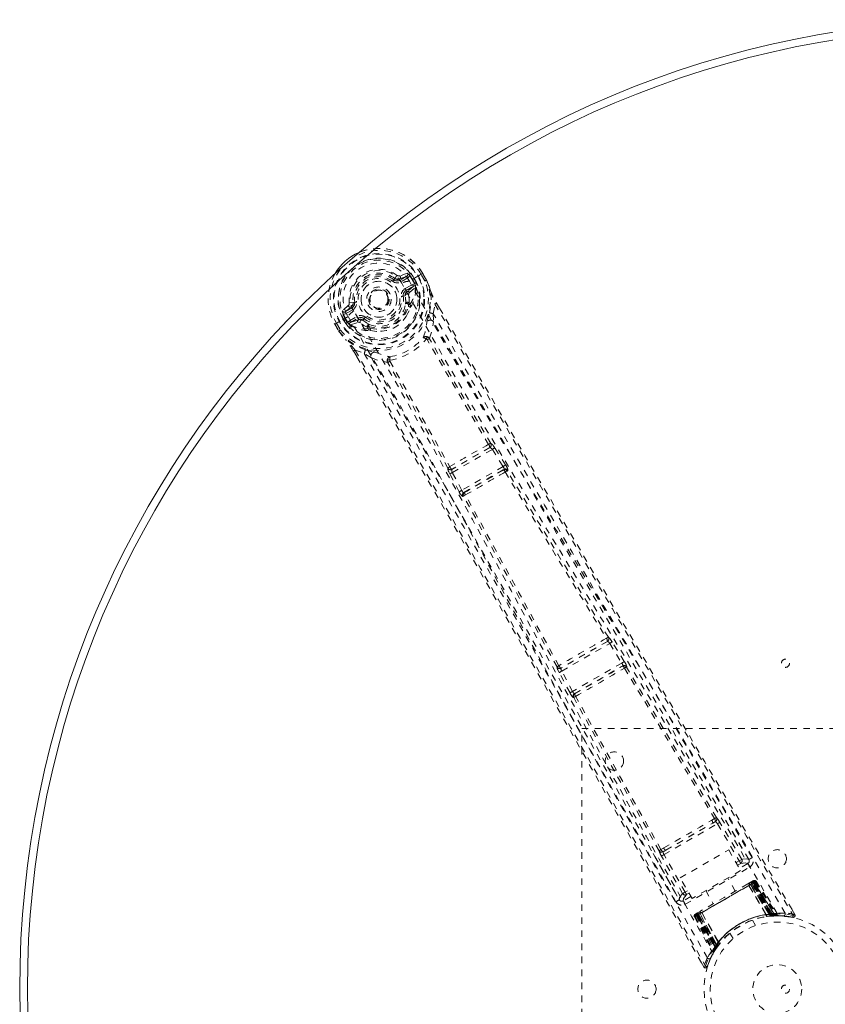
# Model space of a CAD drawing. Header units: inches. Extents: x 25.5 to 109, y 45.4 to 75.2.
# Tile 2 of 6: x 25.5 to 37.9, y 60.1 to 75.2. Entities that reach past the tile are written whole.
import ezdxf

# ---------------------------------------------------------------- set-up
doc = ezdxf.new("R2010")
doc.units = ezdxf.units.IN
doc.header["$MEASUREMENT"] = 0
doc.linetypes.add('SLD-Dashed', pattern=[0.075, 0.05, -0.025])
doc.linetypes.add('SLD-Solid', pattern=[0])

msp = doc.modelspace()

# ---------------------------------------------------------------- linework, layer by layer
at = {"color": 7, "linetype": 'SLD-Dashed', "lineweight": 0}
for p, q in [((31.244, 71.177), (31.259, 71.196)), ((31.259, 71.196), (31.266, 71.191)), ((31.332, 71.188), (31.443, 71.229)), ((31.332, 71.188), (31.342, 71.17)), ((31.451, 71.275), (31.337, 71.236)), ((31.443, 71.229), (31.342, 71.17)), ((31.458, 71.203), (31.357, 71.144)), ((31.614, 71.23), (31.484, 71.155)), ((31.528, 71.179), (31.532, 71.182)), ((31.566, 71.111), (31.528, 71.179)), ((31.568, 71.12), (31.532, 71.182)), ((31.558, 71.197), (31.594, 71.134)), ((31.558, 71.197), (31.558, 71.197)), ((31.619, 71.233), (31.614, 71.23)), ((31.639, 71.244), (31.619, 71.233)), ((31.685, 71.271), (31.639, 71.244)), ((31.721, 71.157), (31.663, 71.257)), ((31.688, 71.273), (31.685, 71.271)), ((31.745, 71.171), (31.687, 71.273)), ((31.688, 71.273), (31.746, 71.172)), ((31.748, 71.168), (31.746, 71.172)), ((31.418, 71.039), (31.531, 71.103)), ((31.433, 71.013), (31.546, 71.077)), ((31.446, 70.991), (31.433, 71.013)), ((31.546, 71.077), (31.446, 70.991)), ((31.484, 71.155), (31.484, 71.155)), ((31.486, 70.98), (31.575, 71.056)), ((31.572, 71.1), (31.566, 71.111)), ((31.568, 71.12), (31.594, 71.133)), ((31.568, 71.119), (31.572, 71.1)), ((31.579, 71.071), (31.575, 71.056)), ((31.575, 71.056), (31.575, 71.056)), ((31.575, 71.056), (31.575, 71.056)), ((31.579, 71.071), (31.579, 71.076)), ((31.594, 71.134), (31.594, 71.133)), ((31.419, 70.928), (31.39, 70.924)), ((31.419, 70.942), (31.419, 70.928)), ((30.546, 70.779), (30.455, 70.699)), ((30.499, 70.683), (30.59, 70.759)), ((30.6, 70.742), (30.499, 70.683)), ((30.615, 70.716), (30.514, 70.657)), ((30.561, 70.819), (30.62, 70.827)), ((30.59, 70.759), (30.6, 70.742)), ((30.62, 70.827), (30.644, 70.83)), ((30.62, 70.818), (30.62, 70.827)), ((31.468, 70.791), (31.457, 70.81)), ((31.491, 70.798), (31.48, 70.818)), ((31.85, 70.655), (31.876, 70.803)), ((31.944, 70.741), (31.9, 70.818)), ((31.901, 70.819), (31.945, 70.742)), ((30.543, 70.611), (30.413, 70.536)), ((30.506, 70.506), (30.47, 70.568)), ((30.5, 70.585), (30.495, 70.583)), ((30.495, 70.583), (30.531, 70.521)), ((30.539, 70.518), (30.5, 70.585)), ((30.564, 70.545), (30.676, 70.61)), ((30.579, 70.519), (30.691, 70.584)), ((30.703, 70.563), (30.579, 70.519)), ((30.703, 70.563), (30.691, 70.584)), ((30.771, 70.554), (30.76, 70.561)), ((30.789, 70.578), (30.771, 70.554)), ((31.85, 70.655), (31.855, 70.528)), ((30.341, 70.496), (30.338, 70.494)), ((30.338, 70.494), (30.397, 70.392)), ((30.339, 70.495), (30.398, 70.393)), ((30.388, 70.522), (30.341, 70.496)), ((30.364, 70.507), (30.422, 70.407)), ((30.408, 70.533), (30.388, 70.522)), ((30.413, 70.536), (30.408, 70.533)), ((30.506, 70.505), (30.531, 70.521)), ((30.506, 70.505), (30.506, 70.506)), ((30.531, 70.521), (30.546, 70.507)), ((30.546, 70.507), (30.539, 70.518)), ((30.563, 70.489), (30.568, 70.487)), ((30.582, 70.483), (30.568, 70.487)), ((30.582, 70.483), (30.692, 70.522)), ((30.848, 70.427), (30.836, 70.446)), ((30.854, 70.462), (30.866, 70.443)), ((30.886, 70.397), (30.868, 70.406)), ((30.397, 70.392), (30.399, 70.389)), ((30.625, 70.083), (30.676, 69.994)), ((30.626, 70.083), (30.677, 69.995)), ((30.651, 70.096), (30.792, 70.045)), ((30.9, 69.977), (30.792, 70.045)), ((32.718, 68.601), (32.137, 68.266)), ((32.717, 68.601), (32.718, 68.601)), ((32.733, 68.664), (32.732, 68.664)), ((32.794, 68.595), (32.775, 68.623)), ((32.959, 68.334), (32.794, 68.595)), ((32.143, 68.218), (32.757, 68.572)), ((32.757, 68.572), (32.921, 68.31)), ((32.921, 68.31), (32.287, 67.944)), ((32.076, 68.285), (32.075, 68.284)), ((32.104, 68.197), (32.089, 68.227)), ((32.248, 67.923), (32.104, 68.197)), ((32.137, 68.266), (32.137, 68.266)), ((32.287, 67.944), (32.143, 68.218)), ((32.318, 67.91), (32.935, 68.266)), ((32.935, 68.266), (32.926, 68.256)), ((32.986, 68.241), (32.995, 68.251)), ((32.315, 67.854), (32.302, 67.851)), ((32.332, 67.913), (32.318, 67.91)), ((34.523, 65.627), (33.81, 65.216)), ((33.821, 65.17), (34.557, 65.595)), ((34.522, 65.627), (34.523, 65.627)), ((34.538, 65.69), (34.537, 65.689)), ((34.557, 65.595), (34.742, 65.295)), ((34.78, 65.318), (34.595, 65.618)), ((34.742, 65.295), (33.988, 64.859)), ((33.749, 65.234), (33.749, 65.234)), ((33.949, 64.838), (33.782, 65.149)), ((33.81, 65.216), (33.811, 65.216)), ((33.988, 64.859), (33.821, 65.17)), ((34.017, 64.824), (34.758, 65.252)), ((34.758, 65.252), (34.755, 65.247)), ((34.815, 65.232), (34.819, 65.237)), ((34.023, 64.825), (34.017, 64.824)), ((34, 64.764), (34.006, 64.765)), ((34.129, 64.291), (40.129, 64.291)), ((34.129, 56.291), (34.129, 64.291)), ((36.166, 62.907), (36.124, 62.883)), ((36.139, 62.838), (36.18, 62.861)), ((36.584, 62.282), (36.248, 62.85)), ((36.691, 62.282), (36.277, 62.983)), ((35.391, 62.355), (36.21, 62.828)), ((35.418, 62.422), (36.139, 62.838)), ((36.21, 62.828), (36.546, 62.26)), ((35.386, 62.457), (35.344, 62.432)), ((35.377, 62.398), (35.418, 62.422)), ((35.638, 61.998), (36.384, 62.428)), ((36.384, 62.428), (36.567, 62.111)), ((35.223, 62.374), (35.623, 61.666)), ((35.676, 61.758), (35.352, 62.333)), ((35.715, 61.78), (35.391, 62.355)), ((36.498, 62.232), (36.546, 62.26)), ((36.584, 62.282), (36.546, 62.26)), ((36.691, 62.281), (36.691, 62.282)), ((36.696, 62.272), (36.691, 62.281)), ((36.699, 62.262), (36.693, 62.279)), ((35.717, 61.593), (36.707, 62.165)), ((36.567, 62.111), (35.821, 61.681)), ((36.52, 62.193), (36.568, 62.221)), ((36.677, 62.217), (36.549, 62.143)), ((35.821, 61.681), (35.638, 61.998)), ((36.485, 61.796), (36.369, 61.997)), ((36.743, 61.945), (36.74, 61.943)), ((36.743, 61.945), (36.752, 61.95)), ((36.755, 61.952), (36.751, 61.949)), ((36.766, 61.957), (36.763, 61.956)), ((36.804, 61.946), (36.792, 61.94)), ((36.804, 61.946), (37.125, 61.432)), ((35.752, 61.801), (35.715, 61.78)), ((35.895, 61.422), (36.766, 61.924)), ((36.755, 61.918), (35.906, 61.428)), ((35.922, 61.437), (36.739, 61.909)), ((36.031, 61.802), (36.147, 61.601)), ((36.736, 61.941), (36.678, 61.907)), ((36.692, 61.883), (36.691, 61.881)), ((36.956, 61.432), (36.691, 61.881)), ((36.692, 61.883), (36.958, 61.432)), ((36.717, 61.896), (36.719, 61.897)), ((37.009, 61.429), (36.717, 61.896)), ((36.776, 61.93), (36.719, 61.897)), ((36.719, 61.897), (37.011, 61.429)), ((36.742, 61.911), (36.739, 61.909)), ((36.739, 61.909), (37.01, 61.441)), ((37.014, 61.441), (36.742, 61.911)), ((37.029, 61.443), (36.755, 61.918)), ((36.758, 61.92), (37.034, 61.443)), ((36.766, 61.924), (37.043, 61.444)), ((37.049, 61.444), (36.77, 61.927)), ((37.089, 61.429), (36.772, 61.932)), ((36.776, 61.93), (37.087, 61.432)), ((36.792, 61.94), (37.109, 61.432)), ((35.623, 61.666), (35.624, 61.664)), ((35.624, 61.664), (35.629, 61.656)), ((35.625, 61.662), (35.636, 61.649)), ((35.803, 61.713), (35.686, 61.645)), ((35.774, 61.762), (35.738, 61.741)), ((35.954, 61.489), (35.896, 61.456)), ((37.398, 61.438), (37.355, 61.51)), ((35.869, 61.407), (35.857, 61.4)), ((35.857, 61.4), (36.142, 60.865)), ((35.869, 61.44), (35.867, 61.438)), ((35.869, 61.407), (36.15, 60.879)), ((35.871, 61.441), (35.871, 61.441)), ((35.881, 61.447), (35.877, 61.445)), ((35.877, 61.445), (35.878, 61.443)), ((35.943, 61.449), (35.885, 61.416)), ((35.885, 61.42), (36.163, 60.895)), ((35.885, 61.416), (36.161, 60.897)), ((35.892, 61.453), (35.889, 61.451)), ((35.891, 61.419), (36.169, 60.937)), ((36.173, 60.941), (35.895, 61.422)), ((36.178, 60.949), (35.903, 61.426)), ((35.906, 61.428), (36.181, 60.953)), ((35.922, 61.437), (35.919, 61.435)), ((35.919, 61.435), (36.19, 60.966)), ((36.192, 60.969), (35.922, 61.437)), ((35.943, 61.449), (35.944, 61.45)), ((36.202, 60.962), (35.943, 61.449)), ((35.944, 61.45), (36.203, 60.963)), ((35.97, 61.465), (35.968, 61.465)), ((36.226, 61.009), (35.968, 61.465)), ((35.97, 61.465), (36.227, 61.011)), ((36.797, 61.266), (36.748, 61.35)), ((36.956, 61.432), (36.958, 61.432)), ((36.966, 61.407), (36.969, 61.407)), ((37.011, 61.429), (37.009, 61.429)), ((37.01, 61.441), (37.013, 61.412)), ((37.011, 61.429), (37.087, 61.432)), ((37.016, 61.413), (37.013, 61.412)), ((37.014, 61.441), (37.016, 61.413)), ((37.029, 61.443), (37.032, 61.414)), ((37.032, 61.414), (37.036, 61.415)), ((37.034, 61.443), (37.036, 61.415)), ((37.037, 61.415), (37.039, 61.415)), ((37.039, 61.415), (37.113, 61.418)), ((37.043, 61.444), (37.049, 61.444)), ((37.043, 61.444), (37.045, 61.415)), ((37.051, 61.416), (37.045, 61.415)), ((37.049, 61.444), (37.051, 61.416)), ((37.109, 61.432), (37.125, 61.432)), ((37.134, 61.418), (37.15, 61.418)), ((37.241, 61.408), (37.366, 61.393)), ((36.402, 61.15), (36.45, 61.066)), ((36.16, 60.868), (36.2, 60.931)), ((36.161, 60.897), (36.202, 60.962)), ((36.164, 60.906), (36.169, 60.908)), ((36.169, 60.937), (36.173, 60.941)), ((36.193, 60.921), (36.169, 60.937)), ((36.196, 60.925), (36.173, 60.941)), ((36.202, 60.933), (36.178, 60.949)), ((36.204, 60.936), (36.181, 60.953)), ((36.193, 60.921), (36.188, 60.912)), ((36.213, 60.949), (36.19, 60.966)), ((36.215, 60.952), (36.192, 60.969)), ((36.196, 60.925), (36.193, 60.921)), ((36.213, 60.949), (36.197, 60.925)), ((36.2, 60.931), (36.201, 60.932)), ((36.203, 60.963), (36.202, 60.962)), ((36.202, 60.933), (36.204, 60.936)), ((36.226, 61.009), (36.227, 61.011)), ((36.242, 60.987), (36.244, 60.99)), ((36.055, 60.636), (36.103, 60.757)), ((36.107, 60.768), (36.164, 60.874)), ((36.142, 60.865), (36.15, 60.879)), ((36.142, 60.836), (36.149, 60.85)), ((35.959, 60.705), (36.001, 60.631)), ((36.001, 60.631), (36.027, 60.646))]:
    msp.add_line(p, q, dxfattribs=at)
at = {"color": 7, "linetype": 'SLD-Dashed', "lineweight": 0, "flags": 128}
for points in [[(30.63, 70.696), (30.595, 70.766), (30.577, 70.843), (30.576, 70.923), (30.593, 71.003), (30.625, 71.078), (30.671, 71.147), (30.73, 71.207), (30.798, 71.255), (30.874, 71.291), (30.955, 71.312), (31.038, 71.317), (31.12, 71.307), (31.197, 71.281), (31.266, 71.24), (31.323, 71.186), (31.367, 71.122)], [(30.469, 70.568), (30.42, 70.68), (30.393, 70.8), (30.39, 70.922), (30.41, 71.043), (30.454, 71.157), (30.519, 71.261), (30.521, 71.264)], [(31.226, 71.153), (31.229, 71.157), (31.233, 71.162), (31.236, 71.166), (31.239, 71.169), (31.241, 71.172), (31.243, 71.174), (31.244, 71.176), (31.244, 71.177)], [(31.357, 71.144), (31.355, 71.149), (31.352, 71.154), (31.349, 71.159), (31.347, 71.162), (31.345, 71.166), (31.344, 71.168), (31.343, 71.17), (31.342, 71.17)], [(31.458, 71.203), (31.455, 71.208), (31.453, 71.212), (31.45, 71.217), (31.448, 71.221), (31.446, 71.224), (31.445, 71.226), (31.444, 71.228), (31.443, 71.229)], [(31.487, 71.239), (31.476, 71.218), (31.458, 71.203)], [(31.532, 71.182), (31.535, 71.183), (31.541, 71.187), (31.549, 71.191), (31.558, 71.197)], [(31.687, 71.272), (31.688, 71.273), (31.689, 71.273), (31.688, 71.273)], [(31.745, 71.171), (31.743, 71.17), (31.74, 71.168), (31.736, 71.166), (31.731, 71.163), (31.726, 71.16), (31.721, 71.157)], [(31.748, 71.168), (31.747, 71.168), (31.746, 71.167), (31.743, 71.166), (31.739, 71.164), (31.735, 71.163), (31.731, 71.161), (31.726, 71.159), (31.721, 71.157)], [(31.746, 71.172), (31.747, 71.172), (31.746, 71.171), (31.745, 71.171)], [(31.746, 71.172), (31.783, 71.083), (31.807, 71.01)], [(31.81, 71), (31.786, 71.076), (31.748, 71.168)], [(37.126, 61.453), (36.328, 62.824), (35.517, 64.186), (34.698, 65.54), (33.873, 66.887), (33.227, 67.943), (32.59, 68.998), (31.967, 70.057), (31.367, 71.122)], [(31.418, 71.039), (31.421, 71.034), (31.424, 71.029), (31.427, 71.025), (31.429, 71.021), (31.431, 71.017), (31.432, 71.015), (31.433, 71.013), (31.433, 71.013)], [(37.248, 61.459), (36.448, 62.834), (35.638, 64.201), (34.818, 65.56), (33.994, 66.912), (33.348, 67.971), (32.71, 69.029), (32.087, 70.09), (31.484, 71.154)], [(31.531, 71.103), (31.548, 71.11), (31.566, 71.111)], [(31.546, 71.077), (31.545, 71.078), (31.544, 71.08), (31.543, 71.082), (31.541, 71.085), (31.539, 71.089), (31.536, 71.094), (31.534, 71.098), (31.531, 71.103)], [(31.568, 71.12), (31.568, 71.12), (31.568, 71.119)], [(31.81, 71), (31.809, 71.005), (31.807, 71.01)], [(31.36, 70.921), (31.366, 70.921), (31.371, 70.922), (31.376, 70.923), (31.381, 70.923), (31.384, 70.924), (31.387, 70.924), (31.389, 70.924), (31.39, 70.924)], [(31.474, 70.947), (31.477, 70.969), (31.486, 70.98)], [(31.48, 70.818), (31.481, 70.877), (31.474, 70.947)], [(31.793, 70.669), (31.819, 70.826), (31.81, 71)], [(30.615, 70.716), (30.612, 70.721), (30.609, 70.725), (30.607, 70.73), (30.604, 70.734), (30.603, 70.737), (30.601, 70.739), (30.6, 70.741), (30.6, 70.742)], [(30.673, 70.834), (30.668, 70.833), (30.662, 70.832), (30.657, 70.832), (30.653, 70.831), (30.649, 70.831), (30.646, 70.83), (30.644, 70.83), (30.644, 70.83)], [(31.432, 70.613), (31.462, 70.661), (31.498, 70.75)], [(31.876, 70.803), (32.244, 70.163), (32.634, 69.488), (33.048, 68.776), (33.483, 68.028), (33.886, 67.341), (34.305, 66.625), (34.402, 66.46), (34.499, 66.295), (34.598, 66.127), (34.665, 66.012), (34.731, 65.901), (34.8, 65.784), (34.871, 65.662), (35.102, 65.271), (35.358, 64.837), (35.64, 64.358), (35.819, 64.056), (36.008, 63.735), (36.213, 63.388), (36.404, 63.065), (36.653, 62.642), (36.874, 62.267), (37.068, 61.938), (37.234, 61.657), (37.372, 61.423)], [(31.9, 70.818), (31.9, 70.818), (31.901, 70.819), (31.901, 70.819)], [(31.945, 70.742), (33.262, 68.467), (34.636, 66.122), (36.016, 63.779), (37.398, 61.438)], [(30.514, 70.657), (30.492, 70.65), (30.468, 70.651)], [(30.499, 70.683), (30.499, 70.683), (30.5, 70.681), (30.502, 70.679), (30.503, 70.675), (30.506, 70.672), (30.508, 70.667), (30.511, 70.662), (30.514, 70.657)], [(36.057, 60.771), (35.266, 62.152), (34.488, 63.537), (33.721, 64.926), (32.962, 66.316), (32.368, 67.405), (31.77, 68.486), (31.164, 69.557), (30.543, 70.611)], [(34.497, 63.75), (33.798, 65.021), (33.044, 66.408), (32.453, 67.495), (31.857, 68.575), (31.251, 69.644), (30.63, 70.696)], [(30.676, 70.61), (30.679, 70.605), (30.681, 70.6), (30.684, 70.596), (30.686, 70.592), (30.688, 70.589), (30.69, 70.586), (30.69, 70.585), (30.691, 70.584)], [(30.771, 70.554), (30.824, 70.515), (30.873, 70.488)], [(30.807, 70.602), (30.804, 70.597), (30.8, 70.593), (30.797, 70.589), (30.795, 70.585), (30.792, 70.582), (30.791, 70.58), (30.79, 70.578), (30.789, 70.578)], [(36.745, 62.309), (36.553, 62.633), (36.335, 63.003), (36.097, 63.407), (35.881, 63.773), (35.768, 63.965), (35.654, 64.156), (35.541, 64.348), (35.413, 64.566), (35.283, 64.785), (35.158, 64.998), (34.902, 65.432), (34.664, 65.835), (34.445, 66.207), (34.23, 66.572), (33.982, 66.994), (33.557, 67.719), (33.128, 68.451), (32.687, 69.209), (32.258, 69.948), (31.85, 70.655)], [(30.338, 70.494), (30.338, 70.493), (30.339, 70.494), (30.339, 70.494)], [(30.422, 70.407), (30.417, 70.404), (30.412, 70.401), (30.407, 70.398), (30.403, 70.396), (30.4, 70.394), (30.398, 70.393)], [(30.399, 70.389), (30.4, 70.389), (30.401, 70.391), (30.404, 70.393), (30.406, 70.395), (30.41, 70.398), (30.414, 70.401), (30.418, 70.404), (30.422, 70.407)], [(30.531, 70.521), (30.531, 70.521), (30.531, 70.521)], [(30.539, 70.518), (30.549, 70.534), (30.564, 70.545)], [(30.564, 70.545), (30.566, 70.54), (30.569, 70.535), (30.572, 70.531), (30.574, 70.527), (30.576, 70.524), (30.577, 70.521), (30.578, 70.52), (30.579, 70.519)], [(30.727, 70.516), (30.707, 70.525), (30.692, 70.522)], [(30.836, 70.446), (30.784, 70.475), (30.727, 70.516)], [(31.75, 70.524), (31.751, 70.532), (31.755, 70.545)], [(31.79, 70.278), (31.831, 70.401), (31.855, 70.528)], [(36.693, 62.279), (35.072, 65.025), (33.456, 67.773), (31.855, 70.528)], [(30.398, 70.393), (30.397, 70.393), (30.396, 70.392), (30.397, 70.392)], [(30.397, 70.392), (30.455, 70.317), (30.507, 70.259)], [(30.399, 70.389), (30.453, 70.318), (30.514, 70.251)], [(30.507, 70.259), (30.51, 70.255), (30.514, 70.251)], [(30.809, 70.1), (30.66, 70.157), (30.514, 70.251)], [(30.886, 70.397), (30.981, 70.383), (31.038, 70.385)], [(31.79, 70.278), (31.783, 70.286), (31.774, 70.291), (31.766, 70.294), (31.758, 70.293), (31.751, 70.288), (31.746, 70.281), (31.743, 70.272), (31.744, 70.262)], [(31.758, 70.257), (31.756, 70.259), (31.755, 70.26), (31.751, 70.262), (31.744, 70.262)], [(32.699, 68.65), (32.223, 69.453), (31.758, 70.257)], [(32.732, 68.664), (32.257, 69.466), (31.792, 70.269)], [(30.625, 70.083), (30.625, 70.082), (30.625, 70.082), (30.626, 70.083)], [(30.651, 70.096), (31.059, 69.392), (31.483, 68.657), (31.923, 67.89), (32.321, 67.193), (32.577, 66.744), (32.845, 66.273), (33.125, 65.78), (33.402, 65.29), (33.643, 64.865), (33.961, 64.302), (34.3, 63.703), (34.659, 63.068), (34.991, 62.479), (36.027, 60.646)], [(30.676, 69.994), (31.982, 67.727), (33.325, 65.366), (34.664, 62.997), (36.001, 60.631)], [(30.792, 70.045), (31.162, 69.403), (31.547, 68.734), (31.946, 68.037), (32.326, 67.372), (32.709, 66.698), (33.092, 66.023), (33.465, 65.365), (33.822, 64.734), (34.154, 64.146), (34.526, 63.487), (34.875, 62.869), (35.217, 62.262), (35.573, 61.633)], [(30.9, 69.977), (31.021, 69.934), (31.149, 69.908)], [(30.9, 69.977), (32.485, 67.213), (34.057, 64.439), (35.625, 61.662)], [(30.935, 70.072), (30.948, 70.069), (30.956, 70.066)], [(31.186, 69.94), (31.177, 69.945), (31.168, 69.948), (31.159, 69.947), (31.152, 69.943), (31.147, 69.936), (31.145, 69.928), (31.146, 69.918), (31.149, 69.908)], [(32.076, 68.285), (31.619, 69.097), (31.155, 69.902)], [(31.186, 69.94), (31.182, 69.933), (31.182, 69.929), (31.182, 69.927), (31.183, 69.926)], [(31.183, 69.926), (31.647, 69.12), (32.104, 68.307)], [(32.757, 68.572), (32.763, 68.576), (32.77, 68.58), (32.776, 68.584), (32.781, 68.587), (32.786, 68.59), (32.79, 68.593), (32.792, 68.594), (32.794, 68.595)], [(32.921, 68.31), (32.928, 68.314), (32.935, 68.319), (32.941, 68.322), (32.946, 68.326), (32.951, 68.329), (32.955, 68.331), (32.957, 68.333), (32.959, 68.334)], [(32.921, 68.31), (32.926, 68.303), (32.93, 68.296), (32.936, 68.283), (32.937, 68.272), (32.935, 68.266)], [(32.104, 68.197), (32.108, 68.199), (32.118, 68.204), (32.13, 68.211), (32.143, 68.218)], [(32.143, 68.218), (32.14, 68.225), (32.137, 68.234), (32.133, 68.248), (32.133, 68.259), (32.135, 68.263), (32.136, 68.265), (32.137, 68.266)], [(32.953, 68.227), (33.727, 66.952), (34.507, 65.675)], [(34.537, 65.689), (33.76, 66.967), (32.986, 68.241)], [(32.248, 67.923), (32.25, 67.924), (32.252, 67.926), (32.256, 67.928), (32.261, 67.93), (32.267, 67.933), (32.273, 67.937), (32.28, 67.94), (32.287, 67.944)], [(32.318, 67.91), (32.312, 67.911), (32.304, 67.918), (32.295, 67.929), (32.291, 67.937), (32.287, 67.944)], [(33.749, 65.234), (33.032, 66.547), (32.315, 67.854)], [(33.777, 65.253), (33.06, 66.567), (32.343, 67.875)], [(34.557, 65.595), (34.563, 65.599), (34.57, 65.603), (34.576, 65.607), (34.582, 65.61), (34.587, 65.613), (34.59, 65.616), (34.593, 65.617), (34.595, 65.618)], [(34.595, 65.618), (34.576, 65.646), (34.575, 65.648)], [(34.742, 65.295), (34.749, 65.299), (34.756, 65.303), (34.762, 65.307), (34.768, 65.31), (34.772, 65.313), (34.776, 65.316), (34.779, 65.317), (34.78, 65.318)], [(33.763, 65.219), (33.76, 65.22), (33.749, 65.234)], [(33.782, 65.149), (33.767, 65.179), (33.766, 65.181)], [(33.782, 65.149), (33.783, 65.15), (33.786, 65.151), (33.79, 65.153), (33.795, 65.156), (33.801, 65.159), (33.807, 65.163), (33.814, 65.166), (33.821, 65.17)], [(34.785, 65.217), (35.479, 64.065), (36.166, 62.907)], [(36.196, 62.922), (35.508, 64.08), (34.815, 65.232)], [(33.949, 64.838), (33.95, 64.839), (33.953, 64.841), (33.957, 64.843), (33.962, 64.845), (33.968, 64.848), (33.974, 64.852), (33.981, 64.856), (33.988, 64.859)], [(35.316, 62.415), (34.657, 63.588), (34.006, 64.765)], [(35.344, 62.432), (34.685, 63.607), (34.035, 64.784)], [(35.386, 62.457), (35.569, 62.563), (35.755, 62.67), (35.941, 62.777), (36.124, 62.883)], [(36.21, 62.828), (36.223, 62.836), (36.235, 62.843), (36.244, 62.848), (36.248, 62.85)], [(35.418, 62.422), (35.595, 62.524), (35.773, 62.627), (35.957, 62.733), (36.139, 62.838)], [(35.377, 62.398), (35.36, 62.393), (35.347, 62.394)], [(35.352, 62.333), (35.356, 62.335), (35.365, 62.34), (35.378, 62.348), (35.391, 62.355)], [(36.568, 62.221), (36.568, 62.222), (36.566, 62.224), (36.564, 62.228), (36.561, 62.233), (36.558, 62.238), (36.554, 62.245), (36.55, 62.252), (36.546, 62.26)], [(36.693, 62.279), (36.658, 62.292), (36.584, 62.282)], [(36.568, 62.221), (36.642, 62.23), (36.677, 62.217)], [(36.707, 62.165), (36.695, 62.185), (36.686, 62.201), (36.679, 62.213), (36.677, 62.217)], [(36.75, 61.949), (36.75, 61.949), (36.749, 61.948), (36.747, 61.946), (36.744, 61.943)], [(36.762, 61.955), (36.762, 61.955), (36.761, 61.955), (36.759, 61.953), (36.756, 61.95)], [(36.77, 61.927), (36.783, 61.934), (36.794, 61.941), (36.801, 61.945), (36.804, 61.946)], [(36.676, 61.906), (36.498, 61.803), (36.316, 61.698), (36.135, 61.593), (35.956, 61.49)], [(36.691, 61.881), (36.512, 61.778), (36.331, 61.673), (36.149, 61.568), (35.97, 61.465)], [(36.692, 61.883), (36.698, 61.903), (36.699, 61.908)], [(36.717, 61.896), (36.71, 61.903), (36.699, 61.908)], [(36.737, 61.941), (36.736, 61.94), (36.735, 61.94)], [(36.742, 61.911), (36.749, 61.915), (36.756, 61.919), (36.762, 61.922), (36.767, 61.925), (36.771, 61.928), (36.774, 61.929), (36.776, 61.93), (36.776, 61.93)], [(36.792, 61.94), (36.789, 61.938), (36.782, 61.934), (36.771, 61.927), (36.758, 61.92)], [(36.777, 61.93), (36.772, 61.936), (36.77, 61.937)], [(35.676, 61.758), (35.631, 61.699), (35.625, 61.666)], [(35.676, 61.758), (35.68, 61.76), (35.689, 61.765), (35.701, 61.772), (35.715, 61.78)], [(35.686, 61.645), (35.692, 61.682), (35.738, 61.741)], [(35.686, 61.645), (35.689, 61.641), (35.696, 61.63), (35.705, 61.613), (35.717, 61.593)], [(35.738, 61.741), (35.737, 61.742), (35.736, 61.744), (35.734, 61.748), (35.731, 61.753), (35.727, 61.759), (35.724, 61.765), (35.719, 61.773), (35.715, 61.78)], [(35.857, 61.4), (35.86, 61.401), (35.867, 61.405), (35.878, 61.412), (35.891, 61.419)], [(35.903, 61.426), (35.89, 61.419), (35.879, 61.413), (35.872, 61.408), (35.869, 61.407)], [(35.889, 61.451), (35.886, 61.45), (35.883, 61.448), (35.881, 61.447), (35.88, 61.447)], [(35.89, 61.45), (35.886, 61.449), (35.883, 61.448), (35.882, 61.448), (35.882, 61.448)], [(35.885, 61.416), (35.885, 61.416), (35.887, 61.417), (35.89, 61.419), (35.894, 61.421), (35.899, 61.424), (35.905, 61.428), (35.912, 61.431), (35.919, 61.435)], [(35.943, 61.471), (35.942, 61.46), (35.944, 61.45)], [(35.968, 61.465), (35.948, 61.47), (35.943, 61.471)], [(36.975, 61.406), (37.16, 61.418), (37.203, 61.413)], [(37.094, 61.418), (37.087, 61.418), (37.051, 61.416)], [(37.093, 61.426), (37.089, 61.431), (37.088, 61.433)], [(37.139, 61.42), (37.128, 61.427), (37.117, 61.436)], [(37.128, 61.427), (37.124, 61.432), (37.123, 61.433)], [(37.366, 61.396), (37.374, 61.396), (37.382, 61.398), (37.39, 61.402), (37.396, 61.407), (37.4, 61.414), (37.402, 61.421), (37.402, 61.428), (37.399, 61.435)], [(37.372, 61.422), (37.37, 61.411), (37.368, 61.402), (37.366, 61.395), (37.366, 61.393)], [(37.398, 61.438), (37.397, 61.438), (37.396, 61.437), (37.391, 61.433), (37.382, 61.428), (37.377, 61.426), (37.372, 61.422)], [(36.003, 60.633), (36.009, 60.627), (36.015, 60.622), (36.023, 60.619), (36.031, 60.618), (36.039, 60.619), (36.045, 60.622), (36.051, 60.627), (36.054, 60.634)]]:
    msp.add_lwpolyline(points, dxfattribs=at)
at = {"color": 7, "linetype": 'SLD-Dashed', "lineweight": 0}
for centre, radius in [((31.017, 70.877), 0.7), ((31.017, 70.877), 0.69), ((31.017, 70.877), 0.623), ((31.017, 70.877), 0.32), ((31.017, 70.877), 0.275), ((31.017, 70.877), 0.188), ((31.017, 70.877), 0.157), ((31.017, 70.877), 0.142), ((31.017, 70.877), 0.14), ((31.017, 70.877), 0.138), ((37.254, 65.291), 0.0625), ((34.629, 63.791), 0.141), ((37.129, 62.291), 0.14), ((37.129, 60.291), 1.125), ((37.129, 60.291), 1.03), ((37.129, 60.291), 0.375), ((35.129, 60.291), 0.14), ((37.254, 60.291), 0.0625)]:
    msp.add_circle(centre, radius, dxfattribs=at)
at = {"color": 7, "linetype": 'SLD-Solid', "lineweight": 15}
for centre, radius, start, end in [((40.379, 60.291), 14.875, 90, 270), ((40.379, 60.291), 14.757, 90, 270), ((40.379, 60.291), 14.757, 90, 270), ((31.017, 70.877), 0.78, 113.2668, 149.7091), ((31.017, 70.877), 0.78, 113.3517, 149.6242)]:
    msp.add_arc(centre, radius, start, end, dxfattribs=at)
at = {"color": 7, "linetype": 'SLD-Dashed', "lineweight": 0}
for centre, radius, start, end in [((31.02, 70.884), 0.743, 30.1254, 123.3047), ((31.017, 70.877), 0.78, 30.5288, 113.3517), ((31.017, 70.877), 0.78, 30, 113.2668), ((31.017, 70.877), 0.599, 30.5443, 209.4557), ((31.019, 70.882), 0.624, 30.2839, 122.5205), ((31.015, 70.877), 0.748, 142.5882, 209.5973), ((31.01, 70.888), 0.543, 29.3659, 210.6341), ((31.017, 70.877), 0.459, 52.774, 187.226), ((31.017, 70.877), 0.78, 149.7091, 209.4852), ((31.017, 70.877), 0.78, 149.6242, 209.4712), ((31.017, 70.877), 0.787, 218.3239, 21.6761), ((31.017, 70.877), 0.758, 218.3238, 21.6762), ((31.017, 70.877), 0.4, 52.774, 187.226), ((31.017, 70.877), 0.376, 52.774, 187.226), ((31.017, 70.877), 0.346, 52.774, 187.2261), ((31.298, 71.247), 0.089, 232.774, 300), ((30.156, 72.071), 1.407, 321.5672, 323.9828), ((31.302, 71.253), 0.0714, 240.3148, 295.2472), ((31.322, 71.279), 0.0455, 232.5334, 288.6421), ((31.316, 71.214), 0.0301, 301.457, 47.6178), ((31.429, 71.255), 0.0299, 298.049, 42.1081), ((31.324, 71.114), 0.206, 37.6589, 51.659), ((31.017, 70.877), 0.593, 30.5524, 37.6091), ((31.23, 71.984), 0.846, 300.7754, 302.6966), ((31.017, 70.877), 0.632, 216.0642, 23.9357), ((31.017, 70.877), 0.602, 216.2697, 23.7303), ((31.017, 70.877), 0.275, 0.0002, 179.9998), ((31.298, 71.247), 0.119, 232.7743, 300.0001), ((31.478, 70.936), 0.119, 119.9995, 187.2256), ((31.491, 70.905), 0.249, 91.7061, 119.8615), ((31.478, 70.936), 0.089, 120, 187.226), ((31.136, 71.057), 0.44, 323.9349, 359.9017), ((31.09, 71.024), 0.491, 326.1266, 5.5131), ((31.561, 71.051), 0.0305, 53.8289, 120.9587), ((31.466, 71.057), 0.115, 9.6993, 22.2749), ((32.927, 71.444), 1.202, 201.1862, 211.3433), ((31.017, 70.877), 0.275, 180.0001, 359.9999), ((31.017, 70.877), 0.376, 232.774, 7.226), ((31.017, 70.877), 0.346, 232.774, 7.2261), ((31.476, 70.943), 0.0565, 121.9567, 181.5679), ((31.45, 70.927), 0.031, 40.1663, 178.1949), ((30.962, 70.841), 0.465, 355.8373, 10.796), ((31.46, 70.965), 0.0299, 30.9976, 118.9506), ((35.33, 72.06), 3.675, 196.7613, 199.9891), ((30.516, 70.813), 0.0455, 311.3429, 7.4818), ((30.575, 70.786), 0.0301, 192.3461, 298.5785), ((30.549, 70.818), 0.0715, 304.7887, 359.7496), ((30.555, 70.819), 0.089, 300, 7.226), ((30.555, 70.819), 0.119, 300.0013, 7.2238), ((31.011, 70.887), 0.453, 249.7484, 350.2508), ((31.02, 70.872), 0.411, 249.0117, 350.9883), ((30.998, 70.91), 0.494, 256.9719, 343.0282), ((31.455, 70.8), 0.0305, 35.6314, 166.067), ((31.445, 70.775), 0.0371, 70.1668, 120.729), ((31.484, 70.767), 0.0504, 94.2206, 121.7544), ((31.495, 70.748), 0.0506, 94.3185, 121.7525), ((31.439, 70.775), 0.0326, 342.181, 28.3496), ((31.465, 70.725), 0.0404, 37.3041, 82.7767), ((31.438, 70.766), 0.0623, 344.5933, 30.8711), ((31.726, 71.074), 0.309, 298.9286, 304.2179), ((30.483, 70.709), 0.0299, 197.8927, 301.9518), ((30.658, 70.729), 0.206, 188.3388, 202.3418), ((31.017, 70.877), 0.593, 202.3909, 209.4476), ((30.045, 71.35), 0.89, 298.5032, 300.412), ((30.75, 70.486), 0.242, 119.7354, 148.8259), ((30.735, 70.507), 0.119, 52.7735, 120), ((30.719, 70.537), 0.0299, 121.0484, 209.0033), ((30.735, 70.507), 0.089, 52.774, 120), ((30.73, 70.512), 0.0567, 58.2275, 117.9804), ((30.757, 70.527), 0.031, 61.5947, 200.0498), ((31.026, 70.861), 0.476, 271.4729, 328.5261), ((31.803, 70.496), 0.0608, 32.3815, 151.9716), ((29.672, 71.26), 2.202, 341.0566, 344.4326), ((31.673, 70.036), 0.644, 74.0895, 79.2595), ((29.85, 71.441), 1.066, 297.3381, 298.8627), ((30.614, 70.556), 0.0844, 215.4052, 232.6137), ((30.593, 70.492), 0.0306, 119.0495, 186.1613), ((30.855, 70.893), 0.497, 234.814, 273.6305), ((30.801, 70.863), 0.439, 240.0688, 276.0867), ((30.864, 70.459), 0.0305, 73.9313, 204.3717), ((30.878, 70.418), 0.0505, 118.2686, 145.7533), ((30.89, 70.398), 0.0506, 118.242, 145.6866), ((30.888, 70.446), 0.0444, 205.0138, 242.6923), ((30.891, 70.456), 0.0371, 119.2747, 169.834), ((30.893, 70.46), 0.0326, 211.6485, 257.8226), ((30.924, 70.413), 0.0404, 157.237, 202.6769), ((30.866, 70.602), 0.888, 339.1311, 354.9699), ((30.422, 70.407), 0.03, 210.2178, 215.2738), ((29.57, 69.506), 1.201, 28.6557, 38.8149), ((27.836, 67.733), 3.676, 40.0106, 43.238), ((31.01, 70.889), 0.965, 280.5262, 319.4746), ((31.046, 70.826), 0.844, 279.7729, 320.2273), ((31.739, 70.244), 0.0608, 33.6667, 136.5439), ((31.686, 70.208), 0.0786, 43.3238, 83.7387), ((31.8, 70.19), 0.0794, 96.051, 122.512), ((31.804, 70.277), 0.0143, 177.5556, 213.3396), ((31.415, 69.888), 0.642, 160.7339, 165.9184), ((31.358, 72.234), 2.204, 255.5682, 258.9419), ((30.492, 70.361), 0.309, 295.7873, 301.0779), ((30.953, 70.005), 0.0608, 88.0306, 207.6178), ((31.33, 70.87), 0.887, 245.0291, 260.8697), ((31.204, 69.935), 0.0608, 103.4575, 206.3324), ((31.261, 69.962), 0.0786, 156.2591, 196.6754), ((31.142, 69.895), 0.0143, 26.6595, 62.432), ((31.219, 69.855), 0.0795, 117.4956, 143.9434), ((48.77, 40.128), 32.739, 119.3992, 120.6007), ((49.114, 39.531), 33.376, 119.4252, 120.5749), ((32.748, 68.577), 0.088, 100.2486, 123.952), ((32.63, 68.596), 0.0873, 3.1924, 38.1879), ((32.694, 68.64), 0.0451, 301.0487, 32.1508), ((32.695, 68.64), 0.0451, 301.0455, 32.1398), ((32.705, 68.544), 0.0587, 27.8284, 76.6393), ((32.692, 68.58), 0.0933, 27.5367, 64.1315), ((32.143, 68.227), 0.0889, 116.1825, 139.6205), ((32.185, 68.339), 0.0873, 201.8103, 236.8098), ((32.832, 68.229), 0.165, 7.629, 39.41), ((32.115, 68.305), 0.0451, 207.8585, 298.9571), ((32.168, 68.277), 0.0933, 175.8695, 212.4657), ((32.115, 68.306), 0.0451, 207.8504, 298.9532), ((16.186, 96.565), 32.888, 299.4019, 300.598), ((14.145, 100.1), 37.009, 299.455, 300.5448), ((32.948, 68.217), 0.0451, 32.6014, 119.1034), ((32.897, 68.203), 0.0612, 23.9359, 61.5372), ((32.957, 68.227), 0.0451, 32.4879, 119.1372), ((33.004, 68.151), 0.092, 101.4665, 123.9897), ((32.402, 67.981), 0.165, 200.5944, 232.3668), ((32.342, 67.872), 0.0451, 120.8625, 207.511), ((32.355, 67.874), 0.0451, 120.891, 207.4035), ((32.383, 67.793), 0.0918, 116.0197, 138.552), ((32.392, 67.911), 0.0607, 178.2947, 216.2268), ((50.925, 36.395), 33.569, 119.2813, 120.7188), ((50.842, 36.539), 33.353, 119.2945, 120.7055), ((34.575, 65.572), 0.123, 107.6582, 123.66), ((34.452, 65.631), 0.0697, 356.9279, 39.0907), ((34.499, 65.666), 0.0451, 300.6347, 31.6278), ((34.5, 65.666), 0.0451, 300.6317, 31.6303), ((34.5, 65.569), 0.0626, 24.4765, 68.4586), ((34.471, 65.593), 0.118, 27.9919, 55.3621), ((34.698, 65.254), 0.0601, 358.5936, 43.1019), ((34.604, 65.185), 0.222, 13.6385, 37.1197), ((33.833, 65.142), 0.125, 116.4399, 132.2413), ((33.788, 65.255), 0.0451, 208.3731, 299.3677), ((33.866, 65.243), 0.118, 184.6392, 212.0191), ((33.789, 65.254), 0.0433, 232.7763, 300.2202), ((33.842, 65.278), 0.0697, 200.9123, 243.0677), ((33.872, 65.207), 0.0626, 171.547, 215.5136), ((17.875, 93.639), 33.03, 299.2676, 300.7324), ((16.341, 96.296), 36.14, 299.3136, 300.6864), ((34.777, 65.208), 0.0451, 31.9694, 119.4229), ((34.732, 65.195), 0.057, 22.6105, 66.4831), ((34.781, 65.213), 0.0451, 31.9405, 119.4437), ((34.859, 65.103), 0.136, 108.862, 123.283), ((34.153, 64.924), 0.222, 202.8805, 226.3613), ((34.046, 64.877), 0.0601, 196.897, 241.402), ((34.04, 64.785), 0.0451, 120.5592, 208.0585), ((34.046, 64.786), 0.0451, 120.5783, 208.0299), ((34.08, 64.818), 0.0567, 173.385, 217.5162), ((34.096, 64.662), 0.136, 116.7459, 131.1058), ((170.299, 138.644), 155.084, 208.89692, 210.0972), ((36.073, 62.842), 0.0652, 356.4256, 39.4458), ((36.301, 62.687), 0.258, 114.2185, 121.5616), ((36.105, 62.864), 0.075, 358.0101, 34.8035), ((36.156, 62.9), 0.0456, 301.9289, 28.9977), ((36.139, 62.796), 0.0772, 24.5322, 58.3888), ((35.991, 62.718), 0.289, 27.3511, 45.0221), ((35.467, 62.205), 0.258, 118.4462, 125.774), ((35.35, 62.432), 0.0384, 207.0802, 265.3625), ((35.596, 62.489), 0.289, 194.9824, 212.6475), ((35.413, 62.464), 0.0756, 205.3467, 241.8399), ((35.454, 62.4), 0.0773, 181.6231, 215.4588), ((35.447, 62.48), 0.0652, 200.5402, 243.5499), ((36.545, 62.259), 0.0451, 300.4268, 30.3558), ((36.654, 62.256), 0.045, 300.0243, 7.9833), ((35.264, 64.79), 2.889, 299.6462, 300.836), ((36.654, 62.256), 0.105, 299.9137, 30.639), ((36.751, 61.915), 0.03, 31.9301, 119.9375), ((36.387, 61.714), 0.421, 29.037, 32.9768), ((36.39, 61.716), 0.421, 29.0372, 32.9763), ((36.767, 61.922), 0.0315, 87.9463, 120.6855), ((36.407, 61.726), 0.41, 29.0055, 33.0539), ((36.052, 61.516), 0.827, 29.7756, 31.631), ((36.778, 61.93), 0.03, 31.994, 119.9961), ((36.767, 61.924), 0.03, 31.9858, 96.5576), ((36.778, 61.929), 0.0305, 32.3682, 99.367), ((36.689, 61.883), 0.0265, 68.3657, 119.3854), ((36.693, 61.881), 0.0299, 31.7989, 119.8122), ((36.349, 61.692), 0.446, 29.0998, 32.8188), ((36.357, 61.697), 0.441, 29.0762, 32.8424), ((34.181, 64.127), 2.857, 299.1578, 300.3612), ((35.664, 61.684), 0.045, 232.0123, 299.9777), ((35.715, 61.78), 0.0451, 209.6171, 299.5741), ((35.664, 61.684), 0.105, 209.3638, 300.0832), ((35.969, 61.463), 0.0299, 120.1876, 208.2058), ((35.97, 61.467), 0.0266, 120.7865, 171.4574), ((35.884, 61.414), 0.03, 120.0067, 208.0018), ((35.885, 61.414), 0.0305, 140.7226, 207.6356), ((35.896, 61.421), 0.03, 143.4957, 208.0153), ((35.897, 61.42), 0.0315, 119.3191, 152.3614), ((35.838, 61.555), 0.119, 285.9013, 289.56), ((35.911, 61.43), 0.03, 120.0637, 208.0697), ((36.248, 61.633), 0.411, 206.9441, 210.9841), ((35.918, 61.428), 0.0353, 111.8135, 200.6776), ((36.641, 61.856), 0.854, 208.4253, 210.2204), ((36.269, 61.646), 0.423, 207.041, 210.963), ((36.3, 61.664), 0.444, 207.1718, 210.9082), ((36.301, 61.664), 0.442, 207.1674, 210.923), ((37.129, 60.291), 1.158, 77.8714, 162.1368), ((37.145, 60.263), 1.19, 90.8801, 149.12), ((37.129, 60.291), 1.128, 90.4734, 149.5266), ((37.128, 60.292), 1.155, 94.2141, 145.7859), ((37.128, 60.292), 1.155, 94.9104, 145.0897), ((37.128, 60.292), 1.155, 95.8864, 144.1136), ((37.11, 60.323), 1.12, 97.9255, 142.0744), ((36.99, 61.431), 0.0345, 178.9534, 225.1675), ((36.989, 61.431), 0.0311, 178.3397, 229.6283), ((36.942, 60.7), 0.732, 84.755, 88.7682), ((37.035, 61.444), 0.0297, 211.4795, 274.5514), ((37.036, 61.444), 0.0297, 211.4757, 274.476), ((36.951, 60.631), 0.813, 80.3667, 85.6159), ((37.129, 60.291), 1.127, 90.7805, 95.7093), ((36.956, 60.638), 0.809, 79.0854, 84.46), ((36.955, 60.612), 0.837, 78.2592, 83.5258), ((37.13, 60.267), 1.154, 89.9245, 93.9569), ((37.128, 60.455), 0.963, 89.6257, 92.5175), ((37.113, 61.448), 0.0299, 211.8057, 270.7486), ((37.113, 61.448), 0.03, 226.8729, 271.2451), ((37.134, 61.448), 0.0299, 211.9049, 269.6999), ((37.149, 61.489), 0.0707, 241.4571, 268.8929), ((37.085, 61.443), 0.0429, 324.1631, 12.9951), ((37.129, 60.291), 1.127, 85.3425, 90.4734), ((37.15, 61.448), 0.03, 211.9855, 268.9219), ((37.258, 60.094), 1.365, 90.4174, 95.5484), ((37.129, 60.299), 1.12, 88.9241, 89.81), ((37.222, 61.445), 0.03, 265.9261, 29.7371), ((37.13, 60.298), 1.12, 77.896, 85.3624), ((37.151, 60.264), 1.2, 78.1038, 85.3372), ((37.372, 61.422), 0.03, 257.8458, 30.5327), ((36.942, 60.6), 0.843, 156.4916, 161.724), ((36.081, 61.003), 0.137, 299.4076, 323.5139), ((36.911, 60.616), 0.805, 155.5275, 160.9255), ((36.134, 60.883), 0.0299, 329.2524, 28.1964), ((36.917, 60.617), 0.807, 154.3658, 159.6507), ((36.118, 61.003), 0.109, 301.2459, 330.4804), ((36.176, 60.948), 0.0297, 325.5269, 28.5208), ((36.177, 60.949), 0.0297, 325.4577, 28.5187), ((36.906, 60.447), 0.856, 143.5428, 145.4968), ((36.868, 60.657), 0.732, 151.2375, 155.2461), ((36.211, 60.981), 0.031, 10.2246, 61.6911), ((36.21, 60.981), 0.0345, 14.8446, 61.0394), ((37.147, 60.256), 1.206, 154.6799, 161.873), ((37.122, 60.294), 1.12, 154.6373, 162.102), ((37.234, 60.081), 1.365, 144.4502, 149.5827), ((36.083, 60.787), 0.03, 210.2603, 334.0764), ((37.128, 60.291), 1.127, 149.5264, 154.6593), ((36.153, 60.905), 0.0429, 227.0145, 275.8227), ((36.116, 60.851), 0.03, 331.0823, 28.0148), ((36.123, 60.865), 0.0299, 330.3037, 28.098), ((36.876, 60.436), 0.836, 148.7934, 150.351), ((36.027, 60.646), 0.03, 209.4693, 342.1526), ((36.06, 60.7), 0.0638, 238.615, 265.7914)]:
    msp.add_arc(centre, radius, start, end, dxfattribs=at)

doc.saveas('drawing.dxf')
